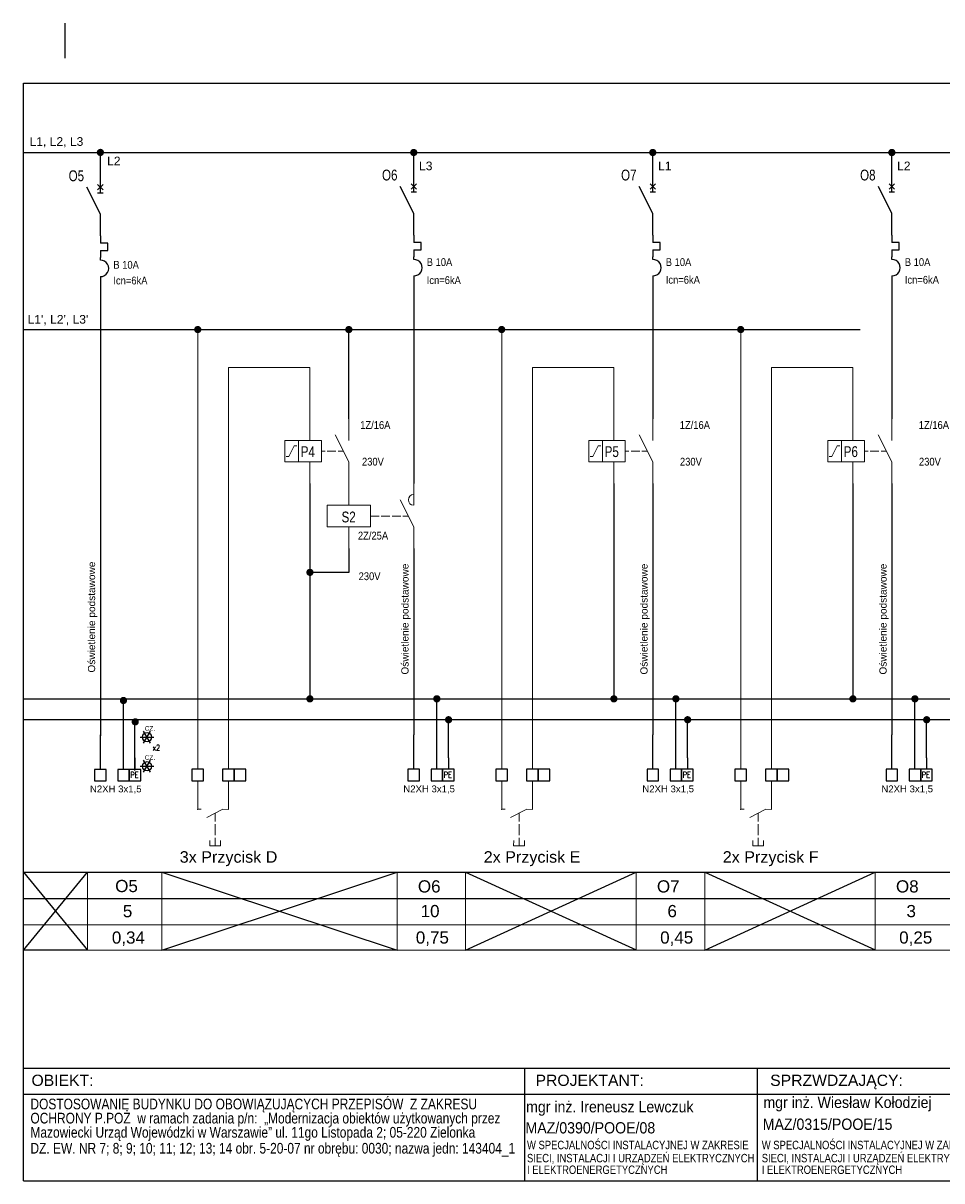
# Model space of a CAD drawing. Header units: millimetres. Extents: x 83969 to 164243, y -22860 to 4849.
# Tile 17 of 116: x 163383 to 163447, y -22523 to -22443. Entities that reach past the tile are written whole.
import ezdxf
from ezdxf.enums import TextEntityAlignment as Align

# ---------------------------------------------------------------- set-up
doc = ezdxf.new("R2010")
doc.units = ezdxf.units.MM
doc.linetypes.add('DASHED', pattern=[19.05, 12.7, -6.35])
doc.layers.get('0').update_dxf_attribs({"color": 251, "lineweight": 0})
for name, color, linetype in [('! GB N', 5, 'Continuous'), ('! GB Odbiory', 7, 'Continuous'), ('! GB Opis', 7, 'Continuous'), ('! GB PE', 96, 'Continuous'), ('! GB Przewody', 7, 'Continuous'), ('! GB Sterowanie', 215, 'Continuous'), ('! GB Zabezpieczenia', 7, 'Continuous'), ('! PT Opisy Legenda', 7, 'Continuous'), ('! PT Oświetlenie', 1, 'Continuous'), ('!TABELKA', 7, 'Continuous'), ('2DE_TXTART', 7, 'Continuous'), ('2DE_TXTCAR', 7, 'Continuous'), ('2DE_TXTFUN', 7, 'Continuous'), ('2DE_TXTLNK', 7, 'Continuous'), ('2DE_TXTMAN', 7, 'Continuous'), ('2DE_TXTNUM', 7, 'Continuous'), ('2DE_TXTORD', 7, 'Continuous'), ('2DE_TXTOTH', 7, 'Continuous'), ('2DE_TXTPFN', 7, 'Continuous'), ('2DE_TXTPIN', 7, 'Continuous'), ('_oprawyBDLuxEX', 253, 'Continuous'), ('B_strefy', 253, 'Continuous'), ('ELE2', 6, 'Continuous'), ('Oprawy BD Lux', 1, 'Continuous'), ('ROZDZIELNICE', 7, 'Continuous')]:
    doc.layers.add(name, color=color, linetype=linetype)
for name, color, linetype, lineweight in [('2DE_SYM_Hager', 7, 'Continuous', 18), ('E_schematy 2', 3, 'Continuous', 20), ('E_TXT', 3, 'Continuous', 25)]:
    doc.layers.add(name, color=color, linetype=linetype, lineweight=lineweight)
doc.styles.add('Arial', font='arial.ttf')
doc.styles.add('CP_ATTR', font='ROMANS.SHX')
doc.styles.add('CP_ELATT', font='cp_simplex.shx')
doc.styles.add('CP_ELATT_IT', font='cp_simplex.shx', dxfattribs={"oblique": 15})
doc.styles.add('Romans', font='romans.shx', dxfattribs={"width": 0.8})
doc.styles.get("Standard").update_dxf_attribs({"font": 'arial.ttf'})

# ---------------------------------------------------------------- blocks, each defined once
blk = doc.blocks.new('ramka A4')
at = {"linetype": 'ByBlock', "ltscale": 10}
blk.add_line((7.46, 199.45), (7.46, 205.66), dxfattribs=at)
for p, q in [((0.08, 0), (0.08, 195)), ((0.08, 195), (287.46, 195)), ((287.46, 0), (287.46, 195)), ((0.08, 20), (287.46, 20)), ((89.13, 20), (89.13, 0)), ((130.5, 20), (130.5, 0)), ((172.08, 20), (172.08, 0)), ((202.17, 20), (202.17, 0)), ((249.93, 20), (249.93, 0)), ((269.04, 20), (269.04, 0)), ((0.08, 15.39), (287.46, 15.39)), ((0.08, 0), (287.46, 0))]:
    blk.add_line(p, q)
for points in [[(249.93, 9.44), (269.04, 9.44)], [(249.93, 5.53), (269.04, 5.53)]]:
    blk.add_lwpolyline(points)
at = {"layer": '!TABELKA', "style": 'Arial'}
for s, height, width, p in [('DOSTOSOWANIE BUDYNKU DO OBOWIĄZUJĄCYCH PRZEPISÓW  Z ZAKRESU ', 1.9, 0.8, (1.3, 12.7)), ('mgr inż. Ireneusz Lewczuk', 2, 0.9, (89.41, 12.16)), ('mgr inż. Wiesław Kołodziej', 2, 0.9, (131.59, 12.94)), ('OCHRONY P.POŻ  w ramach zadania p/n:  „Modernizacja obiektów użytkowanych przez ', 1.9, 0.8, (1.3, 10.19)), ('mgr inż. Piotr Tarasiuk', 2, 0.9, (173.3, 11.9)), ('MAZ/0390/POOE/08', 2, 0.9, (89.3, 8.42)), ('MAZ/0315/POOE/15', 2, 0.9, (131.47, 9.06)), ('Mazowiecki Urząd Wojewódzki w Warszawie” ul. 11go Listopada 2; 05-220 Zielonka ', 1.9, 0.8, (1.3, 7.67)), ('DZ. EW. NR 7; 8; 9; 10; 11; 12; 13; 14 obr. 5-20-07 nr obrębu: 0030; nazwa jedn: 143404_1', 1.9, 0.8, (1.3, 4.84)), ('W SPECJALNOŚCI INSTALACYJNEJ W ZAKRESIE ', 1.5, 0.8, (89.57, 5.62)), ('W SPECJALNOŚCI INSTALACYJNEJ W ZAKRESIE ', 1.5, 0.8, (131.3, 5.62)), ('SIECI, INSTALACJI I URZĄDZEŃ ELEKTRYCZNYCH ', 1.5, 0.8, (89.57, 3.29)), ('SIECI, INSTALACJI I URZĄDZEŃ ELEKTRYCZNYCH ', 1.5, 0.8, (131.3, 3.29)), ('I ELEKTROENERGETYCZNYCH', 1.5, 0.8, (89.57, 1.22)), ('I ELEKTROENERGETYCZNYCH', 1.5, 0.8, (131.3, 1.22))]:
    blk.add_text(s, height=height, dxfattribs=dict(at, width=width)).set_placement(p)
at = {"style": 'Arial'}
for s, p in [('OBIEKT:', (1.49, 16.86)), ('PROJEKTANT:', (91.09, 16.86)), ('SPRZWDZAJĄCY:', (132.8, 16.86)), ('OPRACOWANIE:', (174.08, 16.86)), ('TEMAT:', (204.17, 16.86)), ('BRANŻA:', (251.93, 16.86)), ('NR RYS.', (269.46, 16.86)), ('FAZA:', (251.94, 6.5))]:
    blk.add_text(s, height=2, dxfattribs=at).set_placement(p)
blk = doc.blocks.new('cpelv_niec07_ns0026h')
for p, q in [((0, 2.5), (0, 7.5)), ((0, -2.5), (-3.12, 3.75)), ((0.62, 4.38), (-0.63, 3.12)), ((-0.63, 4.38), (0.62, 3.12)), ((-0.63, 2.5), (0.62, 2.5)), ((0, -7.5), (0, -2.5)), ((0, -7.5), (0, -9.15)), ((1.7, -9.15), (0, -9.15)), ((1.7, -10.85), (1.7, -9.15)), ((0, -10.85), (1.7, -10.85)), ((0, -10.85), (0, -12.5)), ((0, -13.12), (0, -12.5)), ((0, -16.87), (0, -17.5))]:
    blk.add_line(p, q)
at = {"linetype": 'Continuous'}
blk.add_line((0, -17.5), (0, -22.5), dxfattribs=at)
blk.add_arc((0.06, -15), 1.88, 268.2798, 91.7202)
at = {"linetype": 'ByBlock', "style": 'CP_ELATT_IT', "flags": 9}
for tag in ['VOLTAGE', 'IP', 'CURRENT', 'EL-STATUS', 'POWER', 'PRODUCT-TYPE', 'NUMBER', 'GROUP', 'NAME']:
    blk.add_attdef(tag, (1, 0.94), '', height=0.1, dxfattribs=at)
at = {"layer": '2DE_TXTART', "linetype": 'ByBlock', "style": 'CP_ELATT', "width": 0.9, "flags": 8}
blk.add_attdef('ARTICLE', (3, 5.14), '', height=1.8, dxfattribs=at)
at = {"layer": '2DE_TXTCAR', "linetype": 'ByBlock', "style": 'CP_ELATT', "width": 0.8, "flags": 8}
blk.add_attdef('CHARACTER', text='', height=2.5, dxfattribs=at).set_placement((-4, -6.86), align=Align.RIGHT)
at = {"layer": '2DE_TXTFUN', "linetype": 'ByBlock', "style": 'CP_ELATT', "width": 0.9, "flags": 8}
blk.add_attdef('FUNCTION', (3, -3.86), '', height=1.8, dxfattribs=at)
at = {"layer": '2DE_TXTLNK', "linetype": 'ByBlock', "style": 'CP_ELATT_IT', "oblique": 15, "width": 0.8, "flags": 8}
blk.add_attdef('LINK', text='', height=2.5, dxfattribs=at).set_placement((-4, -10.86), align=Align.RIGHT)
at = {"layer": '2DE_TXTMAN', "linetype": 'ByBlock', "style": 'CP_ELATT', "width": 0.9, "flags": 8}
blk.add_attdef('PRODUCER', (3, 2.14), '', height=1.8, dxfattribs=at)
at = {"layer": '2DE_TXTNUM', "linetype": 'ByBlock', "style": 'CP_ELATT', "width": 0.8, "flags": 8}
blk.add_attdef('TAG', text='', height=2.5, dxfattribs=at).set_placement((-4, 5.14), align=Align.RIGHT)
at = {"layer": '2DE_TXTORD', "linetype": 'ByBlock', "style": 'CP_ELATT', "width": 0.9, "flags": 8}
blk.add_attdef('ORDER-NO', (3, -0.86), '', height=1.8, dxfattribs=at)
at = {"layer": '2DE_TXTOTH', "linetype": 'ByBlock', "style": 'CP_ELATT', "width": 0.9, "flags": 8}
blk.add_attdef('OTHER', (3, -6.86), '', height=1.8, dxfattribs=at)
at = {"layer": '2DE_TXTPFN', "linetype": 'ByBlock', "style": 'CP_ELATT', "width": 0.8, "flags": 8}
blk.add_attdef('CF1', (0.5, 8), '', height=1.8, dxfattribs=at)
blk.add_attdef('CF2', text='', height=1.8, dxfattribs=at).set_placement((0.5, -23), align=Align.TOP_LEFT)
at = {"layer": '2DE_TXTPIN', "linetype": 'ByBlock', "style": 'CP_ELATT', "width": 0.8, "flags": 8}
blk.add_attdef('CP1', (-0.8, 5.5), '', height=1.8, rotation=90, dxfattribs=at)
blk.add_attdef('CP2', text='', height=1.8, rotation=90, dxfattribs=at).set_placement((-0.8, -20.5), align=Align.RIGHT)
blk = doc.blocks.new('LISTWA 1_N_PE')
for p, q in [((0, -24), (0, 0)), ((16, -24), (16, -8)), ((24, -16), (24, -24))]:
    blk.add_line(p, q)
for points in [[(-4, -32), (4, -32), (4, -24), (-4, -24)], [(12, -32), (20, -32), (20, -24), (12, -24)], [(20, -32), (28, -32), (28, -24), (20, -24)]]:
    blk.add_lwpolyline(points, close=True)
at = {"style": 'Romans', "width": 0.8}
blk.add_text('PE', height=4, dxfattribs=at).set_placement((20.73, -29.79))
at = {"width": 0.75}
blk.add_attdef('N', (12.85, -30.3), '', height=4, dxfattribs=at)
for tag, p in [('PRZEWÓD', (-4.36, -39.93)), ('MOC', (6.8, -47.63))]:
    blk.add_attdef(tag, p, '', height=4.75)
at = {"flags": 4}
blk.add_attdef('NR ', (9.64, -55.59), '', height=4.75, dxfattribs=at)
blk = doc.blocks.new('Multisensor')
at = {"layer": 'Oprawy BD Lux', "ltscale": 100}
for p, q in [((-15, 0), (15, 0)), ((7.5, -13), (-7.5, 13)), ((-7.5, -13), (7.5, 13))]:
    blk.add_line(p, q, dxfattribs=at)
blk.add_circle((0, 0), 10, dxfattribs=at)
at = {"layer": '_oprawyBDLuxEX', "color": 7}
blk.add_text('CZ.', height=10, dxfattribs=at).set_placement((-5, 13.9))
blk = doc.blocks.new('CP_UCS2D')
blk.add_point((0, 0))
at = {"linetype": 'ByBlock', "style": 'CP_ATTR', "flags": 9}
for tag in ['OTHER', 'PIPE', 'VERSION', 'SYSTEM', 'HEIGHT', 'WIDTH', 'ID', 'TYPE', 'FORM']:
    blk.add_attdef(tag, text='', height=0.00005, dxfattribs=at).set_placement((-0.8, 7.1), align=Align.MIDDLE_LEFT)
blk = doc.blocks.new('A$C6ce296c5')
blk.add_lwpolyline([(-4, -8), (4, -8), (4, 0), (-4, 0)], close=True)
blk = doc.blocks.new('G$C46F40766')
for p, q in [((2.5, -0.04), (0, 0)), ((17.5, -0.07), (6.23, -5.67)), ((12.1, -8.5), (12.12, -2.75)), ((21.29, -0.11), (17.5, -0.07)), ((12.1, -10.38), (12.08, -17.88)), ((8.31, -25.37), (8.32, -21.62)), ((12.07, -19.75), (12.06, -25.38)), ((15.81, -25.39), (15.82, -21.64)), ((15.81, -25.39), (8.31, -25.37))]:
    blk.add_line(p, q)
at = {"linetype": 'ByBlock', "style": 'CP_ELATT', "flags": 8}
for tag, p, rotation, width in [('PRODUCER', (3.61, 8.96), 89.85771, 0.9), ('ORDER-NO', (12.61, 8.94), 89.85771, 0.9), ('FUNCTION', (21.61, 8.92), 89.85771, 0.9), ('ARTICLE', (-5.39, 8.98), 89.85771, 0.9), ('OTHER', (30.61, 8.89), 89.85771, 0.9), ('CF1', (-14, 1.5), 89.85771, 0.8), ('CP1', (-6.51, -2.41), 179.85771, 0.8)]:
    blk.add_attdef(tag, p, '', height=5.4, rotation=rotation, dxfattribs=dict(at, width=width))
at = {"linetype": 'ByBlock', "style": 'CP_ELATT', "width": 0.8, "flags": 8}
blk.add_attdef('CF2', text='', height=5.4, rotation=89.85771, dxfattribs=at).set_placement((34, 1.38), align=Align.TOP_LEFT)
at = {"linetype": 'ByBlock', "style": 'CP_ELATT_IT', "flags": 9}
for tag, p in [('NAME', (14.68, 2.93)), ('IP', (14.68, 2.93)), ('PRODUCT-TYPE', (27.18, 2.93)), ('EL-STATUS', (27.18, 2.93)), ('CURRENT', (27.18, 2.93)), ('VOLTAGE', (27.18, 2.93)), ('NUMBER', (27.18, 2.93)), ('POWER', (27.18, 2.93)), ('GROUP', (27.18, 2.93))]:
    blk.add_attdef(tag, p, '', height=0.3, rotation=89.85771, dxfattribs=at)
at = {"linetype": 'ByBlock', "style": 'CP_ELATT', "width": 0.8, "flags": 8}
for tag, height, rotation, p in [('CP2', 5.4, 179.85771, (26.49, -2.5)), ('TAG', 7.5, 89.85771, (-5.44, -12.02)), ('CHARACTER', 7.5, 89.85771, (30.56, -12.11))]:
    blk.add_attdef(tag, text='', height=height, rotation=rotation, dxfattribs=at).set_placement(p, align=Align.RIGHT)
at = {"linetype": 'ByBlock', "style": 'CP_ELATT_IT', "oblique": 15, "width": 0.8, "flags": 8}
blk.add_attdef('LINK', text='', height=7.5, rotation=89.85771, dxfattribs=at).set_placement((42.56, -12.14), align=Align.RIGHT)
blk = doc.blocks.new('cpelv_n07_13_02_N0d11')
for p, q in [((-8.99, 2.5), (-8.99, 7.5)), ((0, 2.5), (0, 7.5)), ((0, -2.5), (-3.13, 3.75)), ((-11.64, 2.5), (-14.77, 2.5)), ((-14.77, 2.5), (-14.77, -2.5)), ((-13.88, -1.25), (-12.63, 1.25)), ((-12.63, 1.25), (-12, 1.25)), ((-6.35, 0), (-5.5, 0)), ((-5, 0), (-3, 0)), ((-2.5, 0), (-1.25, 0)), ((-14.77, -2.5), (-11.64, -2.5)), ((-14.5, -1.25), (-13.88, -1.25)), ((-8.99, -7.5), (-8.99, -2.5)), ((0, -7.5), (0, -2.5))]:
    blk.add_line(p, q)
blk.add_lwpolyline([(-6.35, -2.5), (-6.35, 2.5), (-11.64, 2.5), (-11.64, -2.5)], close=True)
at = {"linetype": 'ByBlock', "style": 'CP_ELATT_IT', "flags": 9}
for tag in ['VOLTAGE', 'IP', 'CURRENT', 'EL-STATUS', 'POWER', 'PRODUCT-TYPE', 'NUMBER', 'GROUP', 'NAME']:
    blk.add_attdef(tag, (1, -1.56), '', height=0.1, dxfattribs=at)
at = {"layer": '2DE_TXTART', "linetype": 'ByBlock', "style": 'CP_ELATT', "width": 0.9, "flags": 8}
blk.add_attdef('ARTICLE', (3, 5.14), '', height=1.8, dxfattribs=at)
at = {"layer": '2DE_TXTCAR', "linetype": 'ByBlock', "style": 'CP_ELATT', "width": 0.8, "flags": 8}
blk.add_attdef('CHARACTER', text='', height=2.5, dxfattribs=at).set_placement((-19, -6.86), align=Align.RIGHT)
at = {"layer": '2DE_TXTFUN', "linetype": 'ByBlock', "style": 'CP_ELATT', "width": 0.9, "flags": 8}
blk.add_attdef('FUNCTION', (3, -3.86), '', height=1.8, dxfattribs=at)
at = {"layer": '2DE_TXTLNK', "linetype": 'ByBlock', "style": 'CP_ELATT_IT', "oblique": 15, "width": 0.8, "flags": 8}
blk.add_attdef('LINK', text='', height=2.5, dxfattribs=at).set_placement((-19, -10.86), align=Align.RIGHT)
at = {"layer": '2DE_TXTMAN', "linetype": 'ByBlock', "style": 'CP_ELATT', "width": 0.9, "flags": 8}
blk.add_attdef('PRODUCER', (3, 2.14), '', height=1.8, dxfattribs=at)
at = {"layer": '2DE_TXTNUM', "linetype": 'ByBlock', "style": 'CP_ELATT', "width": 0.8, "flags": 8}
blk.add_attdef('TAG', text='', height=2.5, dxfattribs=at).set_placement((-19, 5.14), align=Align.RIGHT)
at = {"layer": '2DE_TXTORD', "linetype": 'ByBlock', "style": 'CP_ELATT', "width": 0.9, "flags": 8}
blk.add_attdef('ORDER-NO', (3, -0.86), '', height=1.8, dxfattribs=at)
at = {"layer": '2DE_TXTOTH', "linetype": 'ByBlock', "style": 'CP_ELATT', "width": 0.9, "flags": 8}
blk.add_attdef('OTHER', (3, -6.86), '', height=1.8, dxfattribs=at)
at = {"layer": '2DE_TXTPFN', "linetype": 'ByBlock', "style": 'CP_ELATT', "width": 0.8, "flags": 8}
for tag, p in [('CF1', (-14.5, 8)), ('CF3', (0.5, 8))]:
    blk.add_attdef(tag, p, '', height=1.8, dxfattribs=at)
for tag, p in [('CF2', (-14.5, -8)), ('CF4', (0.5, -8))]:
    blk.add_attdef(tag, text='', height=1.8, dxfattribs=at).set_placement(p, align=Align.TOP_LEFT)
at = {"layer": '2DE_TXTPIN', "linetype": 'ByBlock', "style": 'CP_ELATT', "width": 0.8, "flags": 8}
for tag, p in [('CP1', (-15.8, 5.5)), ('CP3', (-0.8, 5.5))]:
    blk.add_attdef(tag, p, '', height=1.8, rotation=90, dxfattribs=at)
for tag, p in [('CP2', (-15.8, -5.5)), ('CP4', (-0.8, -5.5))]:
    blk.add_attdef(tag, text='', height=1.8, rotation=90, dxfattribs=at).set_placement(p, align=Align.RIGHT)
blk = doc.blocks.new('cpelv_n07_13_02_00d9')
for p, q in [((-15, 2.5), (-15, 7.5)), ((0, 2.5), (0, 7.5)), ((0, -2.5), (-3.12, 3.75)), ((-10, 0), (-8, 0)), ((-7.5, 0), (-5.5, 0)), ((-5, 0), (-3, 0)), ((-2.5, 0), (-1.25, 0)), ((-15, -7.5), (-15, -2.5)), ((0, -7.5), (0, -2.5))]:
    blk.add_line(p, q)
blk.add_lwpolyline([(-20, -2.5), (-20, 2.5), (-10, 2.5), (-10, -2.5)], close=True)
blk.add_arc((0, 3.75), 1.25, 90, 270)
at = {"linetype": 'ByBlock', "style": 'CP_ELATT_IT', "flags": 9}
for tag in ['VOLTAGE', 'IP', 'CURRENT', 'EL-STATUS', 'POWER', 'PRODUCT-TYPE', 'NUMBER', 'GROUP', 'NAME']:
    blk.add_attdef(tag, (1, -1.56), '', height=0.1, dxfattribs=at)
at = {"layer": '2DE_TXTART', "linetype": 'ByBlock', "style": 'CP_ELATT', "width": 0.9, "flags": 8}
blk.add_attdef('ARTICLE', (3, 5.14), '', height=1.8, dxfattribs=at)
at = {"layer": '2DE_TXTCAR', "linetype": 'ByBlock', "style": 'CP_ELATT', "width": 0.8, "flags": 8}
blk.add_attdef('CHARACTER', text='', height=2.5, dxfattribs=at).set_placement((-19, -6.86), align=Align.RIGHT)
at = {"layer": '2DE_TXTFUN', "linetype": 'ByBlock', "style": 'CP_ELATT', "width": 0.9, "flags": 8}
blk.add_attdef('FUNCTION', (3, -3.86), '', height=1.8, dxfattribs=at)
at = {"layer": '2DE_TXTLNK', "linetype": 'ByBlock', "style": 'CP_ELATT_IT', "oblique": 15, "width": 0.8, "flags": 8}
blk.add_attdef('LINK', text='', height=2.5, dxfattribs=at).set_placement((-19, -10.86), align=Align.RIGHT)
at = {"layer": '2DE_TXTMAN', "linetype": 'ByBlock', "style": 'CP_ELATT', "width": 0.9, "flags": 8}
blk.add_attdef('PRODUCER', (3, 2.14), '', height=1.8, dxfattribs=at)
at = {"layer": '2DE_TXTNUM', "linetype": 'ByBlock', "style": 'CP_ELATT', "width": 0.8, "flags": 8}
blk.add_attdef('TAG', text='', height=2.5, dxfattribs=at).set_placement((-19, 5.14), align=Align.RIGHT)
at = {"layer": '2DE_TXTORD', "linetype": 'ByBlock', "style": 'CP_ELATT', "width": 0.9, "flags": 8}
blk.add_attdef('ORDER-NO', (3, -0.86), '', height=1.8, dxfattribs=at)
at = {"layer": '2DE_TXTOTH', "linetype": 'ByBlock', "style": 'CP_ELATT', "width": 0.9, "flags": 8}
blk.add_attdef('OTHER', (3, -6.86), '', height=1.8, dxfattribs=at)
at = {"layer": '2DE_TXTPFN', "linetype": 'ByBlock', "style": 'CP_ELATT', "width": 0.8, "flags": 8}
for tag, p in [('CF1', (-14.5, 8)), ('CF3', (0.5, 8))]:
    blk.add_attdef(tag, p, '', height=1.8, dxfattribs=at)
for tag, p in [('CF2', (-14.5, -8)), ('CF4', (0.5, -8))]:
    blk.add_attdef(tag, text='', height=1.8, dxfattribs=at).set_placement(p, align=Align.TOP_LEFT)
at = {"layer": '2DE_TXTPIN', "linetype": 'ByBlock', "style": 'CP_ELATT', "width": 0.8, "flags": 8}
for tag, p in [('CP1', (-15.8, 5.5)), ('CP3', (-0.8, 5.5))]:
    blk.add_attdef(tag, p, '', height=1.8, rotation=90, dxfattribs=at)
for tag, p in [('CP2', (-15.8, -5.5)), ('CP4', (-0.8, -5.5))]:
    blk.add_attdef(tag, text='', height=1.8, rotation=90, dxfattribs=at).set_placement(p, align=Align.RIGHT)

msp = doc.modelspace()

# ---------------------------------------------------------------- linework, layer by layer
at = {"layer": '! GB N'}
for p, q in [((163402.7, -22475.168, -14232.192), (163402.7, -22489.955, -14232.192)), ((163423.772, -22475.168, -14232.192), (163423.772, -22489.955, -14232.192)), ((163440.343, -22475.168, -14232.192), (163440.343, -22489.955, -14232.192))]:
    msp.add_line(p, q, dxfattribs=at)
at = {"layer": '! GB N', "ltscale": 2}
msp.add_line((163382.849, -22490.076), (163494.927, -22490.076), dxfattribs=at)
at = {"layer": '! GB N', "elevation": -14232.192}
msp.add_lwpolyline([(163405.398, -22479.668), (163405.398, -22481.315), (163402.7, -22481.315)], dxfattribs=at)
at = {"layer": '! GB N', "const_width": 0.25, "elevation": -14232.192}
for points in [[(163402.575, -22481.315, 1), (163402.825, -22481.315, 1)], [(163402.575, -22490.08, 1), (163402.825, -22490.08, 1)], [(163423.647, -22490.08, 1), (163423.897, -22490.08, 1)], [(163440.218, -22490.08, 1), (163440.468, -22490.08, 1)]]:
    msp.add_lwpolyline(points, format="xyb", close=True, dxfattribs=at)
at = {"layer": '! GB N', "color": 5, "linetype": 'DASHED', "ltscale": 2, "const_width": 0.25, "elevation": -14232.192}
for points in [[(163411.373, -22490.077, 1), (163411.623, -22490.077, 1)], [(163427.945, -22490.077, 1), (163428.195, -22490.077, 1)], [(163444.516, -22490.077, 1), (163444.766, -22490.077, 1)]]:
    msp.add_lwpolyline(points, format="xyb", close=True, dxfattribs=at)
at = {"layer": '! GB N', "color": 5, "linetype": 'DASHED', "ltscale": 2, "const_width": 0.25}
msp.add_lwpolyline([(163389.647, -22490.193, 1), (163389.897, -22490.193, 1)], format="xyb", close=True, dxfattribs=at)
at = {"layer": '! GB Opis', "elevation": -14232.192}
for points in [[(163409.898, -22462.456), (163409.898, -22475.168)], [(163426.47, -22465.193), (163426.47, -22470.668)], [(163443.042, -22465.193), (163443.042, -22470.668)], [(163426.47, -22477.558), (163426.47, -22483.033)], [(163443.042, -22477.558), (163443.042, -22483.033)]]:
    msp.add_lwpolyline(points, dxfattribs=at)
at = {"layer": '! GB PE', "ltscale": 2}
msp.add_line((163382.849, -22491.508), (163494.927, -22491.517), dxfattribs=at)
at = {"layer": '! GB Przewody'}
for p, q in [((163388.172, -22454.576), (163388.172, -22452.221)), ((163409.898, -22454.581), (163409.898, -22452.226)), ((163426.47, -22454.581), (163426.47, -22452.226)), ((163443.042, -22454.581), (163443.042, -22452.226))]:
    msp.add_line(p, q, dxfattribs=at)
at = {"layer": '! GB Przewody', "const_width": 0.25}
for points in [[(163388.047, -22452.221, 1), (163388.297, -22452.221, 1)], [(163409.773, -22452.226, 1), (163410.023, -22452.226, 1)], [(163426.345, -22452.226, 1), (163426.595, -22452.226, 1)], [(163442.917, -22452.226, 1), (163443.167, -22452.226, 1)], [(163390.463, -22491.671, 1), (163390.713, -22491.671, 1)]]:
    msp.add_lwpolyline(points, format="xyb", close=True, dxfattribs=at)
at = {"layer": '! GB Przewody'}
for points in [[(163382.817, -22452.221), (163494.927, -22452.221)], [(163388.172, -22462.43), (163388.172, -22492.635)], [(163389.772, -22494.797), (163389.772, -22490.193)], [(163390.572, -22495.035), (163390.572, -22491.742)]]:
    msp.add_lwpolyline(points, dxfattribs=at)
at = {"layer": '! GB Przewody', "elevation": -14232.192}
for points in [[(163426.47, -22461.642), (163426.47, -22469.726)], [(163443.042, -22461.642), (163443.042, -22469.726)], [(163426.47, -22475.168), (163426.47, -22492.561)], [(163443.042, -22475.168), (163443.042, -22492.561)], [(163411.498, -22494.72), (163411.497, -22490.11)], [(163428.07, -22494.72), (163428.069, -22490.11)], [(163444.641, -22494.72), (163444.641, -22490.11)], [(163412.298, -22494.161), (163412.298, -22491.649)], [(163428.87, -22494.161), (163428.87, -22491.649)], [(163445.442, -22494.161), (163445.442, -22491.649)]]:
    msp.add_lwpolyline(points, dxfattribs=at)
at = {"layer": '! GB Przewody', "const_width": 0.25, "elevation": -14232.192}
for points in [[(163394.796, -22464.493, 1), (163395.046, -22464.493, 1)], [(163405.273, -22464.493, 1), (163405.523, -22464.493, 1)], [(163415.868, -22464.493, 1), (163416.118, -22464.493, 1)], [(163432.44, -22464.493, 1), (163432.69, -22464.493, 1)], [(163412.189, -22491.526, 1), (163412.439, -22491.526, 1)], [(163428.761, -22491.526, 1), (163429.011, -22491.526, 1)], [(163445.332, -22491.526, 1), (163445.582, -22491.526, 1)]]:
    msp.add_lwpolyline(points, format="xyb", close=True, dxfattribs=at)
at = {"layer": '! GB Sterowanie'}
msp.add_lwpolyline([(163382.849, -22464.484), (163440.846, -22464.484)], dxfattribs=at)
at = {"layer": '2DE_SYM_Hager'}
for p, q in [((163402.7, -22470.668, -14232.192), (163402.7, -22467.112, -14232.192)), ((163423.772, -22470.668, -14232.192), (163423.772, -22467.112, -14232.192)), ((163440.343, -22470.668, -14232.192), (163440.343, -22467.112, -14232.192))]:
    msp.add_line(p, q, dxfattribs=at)
at = {"layer": '2DE_SYM_Hager', "elevation": -14232.192}
for points in [[(163394.921, -22494.96), (163394.921, -22464.493)], [(163415.993, -22494.96), (163415.993, -22464.493)], [(163432.565, -22494.96), (163432.565, -22464.493)], [(163397.05, -22494.96), (163397.05, -22467.112), (163402.7, -22467.112)], [(163418.121, -22494.96), (163418.121, -22467.112), (163423.772, -22467.112)], [(163434.693, -22494.96), (163434.693, -22467.112), (163440.343, -22467.112)], [(163394.921, -22497.725), (163394.921, -22495.76)], [(163397.05, -22497.736), (163397.05, -22495.76)], [(163415.993, -22497.725), (163415.993, -22495.76)], [(163418.121, -22497.736), (163418.121, -22495.76)], [(163432.565, -22497.725), (163432.565, -22495.76)], [(163434.693, -22497.736), (163434.693, -22495.76)]]:
    msp.add_lwpolyline(points, dxfattribs=at)
at = {"layer": 'B_strefy', "color": 7, "linetype": 'Continuous'}
msp.add_line((163382.849, -22503.9), (163494.927, -22503.9), dxfattribs=at)
at = {"layer": 'E_schematy 2', "color": 7, "linetype": 'Continuous'}
for p, q in [((163387.278, -22502.095), (163387.278, -22507.497)), ((163392.423, -22502.095), (163392.423, -22507.497)), ((163408.748, -22502.095), (163408.748, -22507.461)), ((163408.748, -22502.095), (163408.748, -22507.497)), ((163413.495, -22502.095), (163413.495, -22507.461)), ((163413.495, -22502.095), (163413.495, -22507.497)), ((163425.319, -22502.095), (163425.319, -22507.461)), ((163425.319, -22502.095), (163425.319, -22507.497)), ((163430.067, -22502.095), (163430.067, -22507.461)), ((163430.067, -22502.095), (163430.067, -22507.497)), ((163441.891, -22502.095), (163441.891, -22507.461)), ((163441.891, -22502.095), (163441.891, -22507.497)), ((163382.849, -22503.9), (163494.927, -22503.9)), ((163382.849, -22503.9), (163494.927, -22503.9)), ((163382.849, -22505.73), (163494.927, -22505.73)), ((163382.849, -22507.497), (163494.927, -22507.497))]:
    msp.add_line(p, q, dxfattribs=at)
at = {"layer": 'ROZDZIELNICE', "elevation": -14232.192}
for points in [[(163405.398, -22470.668), (163405.398, -22464.387)], [(163409.898, -22479.668), (163409.898, -22492.561)]]:
    msp.add_lwpolyline(points, dxfattribs=at)
at = {"layer": 'ROZDZIELNICE'}
for points in [[(163382.849, -22502.095), (163494.927, -22502.095)], [(163382.849, -22502.095), (163387.278, -22507.497), (163382.849, -22507.497), (163387.278, -22502.095)], [(163392.423, -22502.095), (163408.748, -22507.497), (163392.423, -22507.497), (163408.748, -22502.095)], [(163413.495, -22502.095), (163425.319, -22507.461), (163413.495, -22507.497), (163425.319, -22502.095)], [(163430.067, -22502.095), (163441.891, -22507.461), (163430.067, -22507.497), (163441.891, -22502.095)]]:
    msp.add_lwpolyline(points, dxfattribs=at)

# ---------------------------------------------------------------- block references
at = {"layer": '! GB Odbiory'}
ref = msp.add_blockref('LISTWA 1_N_PE', (163388.172, -22492.564), dxfattribs=dict(at, xscale=0.1, yscale=0.1, zscale=0.1))
ref.add_attrib('PRZEWÓD', 'N2XH 3x1,5', (163387.448, -22496.558), dxfattribs={"layer": '0', "height": 0.4752, "style": 'Arial'})
ref = msp.add_blockref('LISTWA 1_N_PE', (163409.898, -22492.561, -14232.192), dxfattribs=dict(at, xscale=0.1, yscale=0.1, zscale=0.1))
ref.add_attrib('PRZEWÓD', 'N2XH 3x1,5', (163409.174, -22496.555, -14232.192), dxfattribs={"layer": '0', "height": 0.4752, "style": 'Arial'})
ref = msp.add_blockref('LISTWA 1_N_PE', (163426.47, -22492.561, -14232.192), dxfattribs=dict(at, xscale=0.1, yscale=0.1, zscale=0.1))
ref.add_attrib('PRZEWÓD', 'N2XH 3x1,5', (163425.746, -22496.555, -14232.192), dxfattribs={"layer": '0', "height": 0.4752, "style": 'Arial'})
ref = msp.add_blockref('LISTWA 1_N_PE', (163443.042, -22492.561, -14232.192), dxfattribs=dict(at, xscale=0.1, yscale=0.1, zscale=0.1))
ref.add_attrib('PRZEWÓD', 'N2XH 3x1,5', (163442.318, -22496.555, -14232.192), dxfattribs={"layer": '0', "height": 0.4752, "style": 'Arial'})
at = {"layer": '! GB Zabezpieczenia'}
ref = msp.add_blockref('cpelv_niec07_ns0026h', (163388.172, -22455.759), dxfattribs=dict(at, xscale=0.3, yscale=0.3, zscale=0.3))
ref.add_attrib('TAG', 'O5', dxfattribs={"layer": '2DE_TXTNUM', "color": 7, "linetype": 'ByBlock', "height": 0.75, "style": 'CP_ELATT', "width": 0.8, "flags": 8}).set_placement((163387.043, -22454.215), align=Align.RIGHT)
ref.add_attrib('ARTICLE', 'B 10A', (163389.072, -22460.276), dxfattribs={"layer": '2DE_TXTART', "color": 7, "linetype": 'ByBlock', "height": 0.54, "style": 'CP_ELATT', "width": 0.9, "flags": 8})
ref.add_attrib('PRODUCER', 'Icn=6kA', (163389.072, -22461.367), dxfattribs={"layer": '2DE_TXTMAN', "color": 7, "linetype": 'ByBlock', "height": 0.54, "style": 'CP_ELATT', "width": 0.9, "flags": 8})
ref = msp.add_blockref('cpelv_niec07_ns0026h', (163409.898, -22455.706), dxfattribs=dict(at, xscale=0.3, yscale=0.3, zscale=0.3))
ref.add_attrib('TAG', 'O6', dxfattribs={"layer": '2DE_TXTNUM', "color": 7, "linetype": 'ByBlock', "height": 0.75, "style": 'CP_ELATT', "width": 0.8, "flags": 8}).set_placement((163408.769, -22454.163), align=Align.RIGHT)
ref.add_attrib('OTHER', 'Icn=6kA', (163410.798, -22461.34), dxfattribs={"layer": '2DE_TXTOTH', "linetype": 'ByBlock', "height": 0.54, "style": 'CP_ELATT', "width": 0.9, "flags": 8})
ref.add_attrib('ARTICLE', 'B 10A', (163410.798, -22460.089), dxfattribs={"layer": '2DE_TXTART', "color": 7, "linetype": 'ByBlock', "height": 0.54, "style": 'CP_ELATT', "width": 0.9, "flags": 8})
ref = msp.add_blockref('cpelv_niec07_ns0026h', (163426.47, -22455.706), dxfattribs=dict(at, xscale=0.3, yscale=0.3, zscale=0.3))
ref.add_attrib('TAG', 'O7', dxfattribs={"layer": '2DE_TXTNUM', "color": 7, "linetype": 'ByBlock', "height": 0.75, "style": 'CP_ELATT', "width": 0.8, "flags": 8}).set_placement((163425.341, -22454.163), align=Align.RIGHT)
ref.add_attrib('OTHER', 'Icn=6kA', (163427.37, -22461.315), dxfattribs={"layer": '2DE_TXTOTH', "linetype": 'ByBlock', "height": 0.54, "style": 'CP_ELATT', "width": 0.9, "flags": 8})
ref.add_attrib('ARTICLE', 'B 10A', (163427.37, -22460.089), dxfattribs={"layer": '2DE_TXTART', "color": 7, "linetype": 'ByBlock', "height": 0.54, "style": 'CP_ELATT', "width": 0.9, "flags": 8})
ref = msp.add_blockref('cpelv_niec07_ns0026h', (163443.042, -22455.706), dxfattribs=dict(at, xscale=0.3, yscale=0.3, zscale=0.3))
ref.add_attrib('TAG', 'O8', dxfattribs={"layer": '2DE_TXTNUM', "color": 7, "linetype": 'ByBlock', "height": 0.75, "style": 'CP_ELATT', "width": 0.8, "flags": 8}).set_placement((163441.913, -22454.163), align=Align.RIGHT)
ref.add_attrib('OTHER', 'Icn=6kA', (163443.942, -22461.315), dxfattribs={"layer": '2DE_TXTOTH', "linetype": 'ByBlock', "height": 0.54, "style": 'CP_ELATT', "width": 0.9, "flags": 8})
ref.add_attrib('ARTICLE', 'B 10A', (163443.942, -22460.089), dxfattribs={"layer": '2DE_TXTART', "color": 7, "linetype": 'ByBlock', "height": 0.54, "style": 'CP_ELATT', "width": 0.9, "flags": 8})
at = {"layer": '! PT Opisy Legenda', "xscale": 0.1, "yscale": 0.1, "zscale": 0.1}
for p in [(163394.92, -22494.96, -14232.192), (163397.05, -22494.96, -14232.192), (163397.85, -22494.96, -14232.192), (163415.992, -22494.96, -14232.192), (163418.122, -22494.96, -14232.192), (163418.922, -22494.96, -14232.192), (163432.564, -22494.96, -14232.192), (163434.694, -22494.96, -14232.192), (163435.494, -22494.96, -14232.192)]:
    msp.add_blockref('A$C6ce296c5', p, dxfattribs=at)
at = {"layer": '!TABELKA', "xscale": 0.3900000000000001, "yscale": 0.3900000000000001, "zscale": 0.3900000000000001}
msp.add_blockref('ramka A4', (163382.817, -22523.473), dxfattribs=at)
at = {"xscale": 0.03000000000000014, "yscale": 0.03000000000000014, "zscale": 0.03000000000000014, "rotation": 179.8577101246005}
for p in [(163394.921, -22497.725, -14232.192), (163415.993, -22497.725, -14232.192), (163432.565, -22497.725, -14232.192)]:
    msp.add_blockref('CP_UCS2D', p, dxfattribs=at)
at = {"layer": '2DE_SYM_Hager'}
ref = msp.add_blockref('cpelv_n07_13_02_N0d11', (163405.398, -22472.918, -14232.192), dxfattribs=dict(at, xscale=0.3, yscale=0.3, zscale=0.3))
ref.add_attrib('OTHER', '230V ', (163406.308, -22473.916, -14232.192), dxfattribs={"layer": '2DE_TXTOTH', "linetype": 'ByBlock', "height": 0.54, "style": 'CP_ELATT', "width": 0.9, "flags": 8})
ref.add_attrib('ARTICLE', '1Z/16A', (163406.185, -22471.377, -14232.192), dxfattribs={"layer": '2DE_TXTART', "linetype": 'ByBlock', "height": 0.54, "style": 'CP_ELATT', "width": 0.9, "flags": 8})
ref.add_attrib('TAG', 'P4', dxfattribs={"layer": '2DE_TXTNUM', "linetype": 'ByBlock', "height": 0.75, "style": 'CP_ELATT', "width": 0.8, "flags": 8}).set_placement((163403.045, -22473.326, -14232.192), align=Align.RIGHT)
ref = msp.add_blockref('cpelv_n07_13_02_N0d11', (163426.47, -22472.918, -14232.192), dxfattribs=dict(at, xscale=0.3, yscale=0.3, zscale=0.3))
ref.add_attrib('OTHER', '230V ', (163428.352, -22473.916, -14232.192), dxfattribs={"layer": '2DE_TXTOTH', "linetype": 'ByBlock', "height": 0.54, "style": 'CP_ELATT', "width": 0.9, "flags": 8})
ref.add_attrib('ARTICLE', '1Z/16A', (163428.338, -22471.377, -14232.192), dxfattribs={"layer": '2DE_TXTART', "linetype": 'ByBlock', "height": 0.54, "style": 'CP_ELATT', "width": 0.9, "flags": 8})
ref.add_attrib('TAG', 'P5', dxfattribs={"layer": '2DE_TXTNUM', "linetype": 'ByBlock', "height": 0.75, "style": 'CP_ELATT', "width": 0.8, "flags": 8}).set_placement((163424.116, -22473.326, -14232.192), align=Align.RIGHT)
ref = msp.add_blockref('cpelv_n07_13_02_N0d11', (163443.042, -22472.918, -14232.192), dxfattribs=dict(at, xscale=0.3, yscale=0.3, zscale=0.3))
ref.add_attrib('OTHER', '230V ', (163444.923, -22473.916, -14232.192), dxfattribs={"layer": '2DE_TXTOTH', "linetype": 'ByBlock', "height": 0.54, "style": 'CP_ELATT', "width": 0.9, "flags": 8})
ref.add_attrib('ARTICLE', '1Z/16A', (163444.91, -22471.377, -14232.192), dxfattribs={"layer": '2DE_TXTART', "linetype": 'ByBlock', "height": 0.54, "style": 'CP_ELATT', "width": 0.9, "flags": 8})
ref.add_attrib('TAG', 'P6', dxfattribs={"layer": '2DE_TXTNUM', "linetype": 'ByBlock', "height": 0.75, "style": 'CP_ELATT', "width": 0.8, "flags": 8}).set_placement((163440.688, -22473.326, -14232.192), align=Align.RIGHT)
ref = msp.add_blockref('cpelv_n07_13_02_00d9', (163409.898, -22477.418, -14232.192), dxfattribs=dict(at, xscale=0.3, yscale=0.3, zscale=0.3))
ref.add_attrib('OTHER', '230V', (163406.075, -22481.853, -14232.192), dxfattribs={"layer": '2DE_TXTOTH', "linetype": 'ByBlock', "height": 0.54, "style": 'CP_ELATT', "width": 0.9, "flags": 8})
ref.add_attrib('ARTICLE', '2Z/25A', (163406.027, -22479.04, -14232.192), dxfattribs={"layer": '2DE_TXTART', "linetype": 'ByBlock', "height": 0.54, "style": 'CP_ELATT', "width": 0.9, "flags": 8})
ref.add_attrib('TAG', 'S2', dxfattribs={"layer": '2DE_TXTNUM', "linetype": 'ByBlock', "height": 0.75, "style": 'CP_ELATT', "width": 0.8, "flags": 8}).set_placement((163405.873, -22477.854, -14232.192), align=Align.RIGHT)
at = {"layer": '2DE_SYM_Hager', "xscale": 0.1, "yscale": 0.1, "zscale": 0.1}
for p in [(163394.921, -22497.725, -14232.192), (163415.993, -22497.725, -14232.192), (163432.565, -22497.725, -14232.192)]:
    msp.add_blockref('G$C46F40766', p, dxfattribs=at)
at = {"layer": 'Oprawy BD Lux', "xscale": 0.03200000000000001, "yscale": 0.03200000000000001, "zscale": 0.03200000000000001}
for p in [(163391.407, -22492.731), (163391.407, -22494.75)]:
    msp.add_blockref('Multisensor', p, dxfattribs=at).dxf.unprotected_set("ltscale", 0)

# ---------------------------------------------------------------- texts
at = {"layer": '! GB Opis', "style": 'Arial'}
for p in [(163387.809, -22488.257), (163409.535, -22488.397, -14232.192), (163426.107, -22488.397, -14232.192), (163442.679, -22488.397, -14232.192)]:
    msp.add_text('Oświetlenie podstawowe', height=0.5, rotation=90, dxfattribs=at).set_placement(p)
at = {"layer": '! GB Przewody', "style": 'Arial'}
msp.add_text('L1, L2, L3', height=0.6, dxfattribs=at).set_placement((163383.26, -22451.764))
at = {"layer": '! GB Sterowanie', "style": 'Arial'}
msp.add_text("L1', L2', L3'", height=0.6, dxfattribs=at).set_placement((163383.127, -22464.084))
at = {"layer": '! GB Zabezpieczenia', "color": 1, "linetype": 'Continuous', "style": 'Arial'}
for s, p in [('L2', (163388.636, -22453.113)), ('L3', (163410.262, -22453.456)), ('L1', (163426.834, -22453.456)), ('L2', (163443.405, -22453.456))]:
    msp.add_text(s, height=0.6, dxfattribs=at).set_placement(p)
at = {"layer": '! PT Oświetlenie', "style": 'Arial'}
for s, p in [('3x Przycisk D', (163393.674, -22501.432)), ('2x Przycisk E', (163414.746, -22501.432)), ('2x Przycisk F', (163431.318, -22501.432))]:
    msp.add_text(s, height=0.8, dxfattribs=at).set_placement(p)
at = {"layer": 'E_TXT', "color": 7, "linetype": 'Continuous', "style": 'Arial'}
for s, height, p in [('O5', 0.8438, (163389.199, -22503.468)), ('O6', 0.8438, (163410.184, -22503.494)), ('O7', 0.8438, (163426.756, -22503.494)), ('O8', 0.8438, (163443.328, -22503.494)), ('5', 0.844, (163389.728, -22505.21)), ('10', 0.8438, (163410.374, -22505.204)), ('6', 0.844, (163427.485, -22505.204)), ('3', 0.844, (163444.057, -22505.204)), ('0,34', 0.8438, (163388.968, -22507.04)), ('0,75', 0.8438, (163410.04, -22507.035)), ('0,45', 0.8438, (163426.98, -22507.035)), ('0,25', 0.8438, (163443.551, -22507.035))]:
    msp.add_text(s, height=height, dxfattribs=at).set_placement(p)
at = {"layer": 'ELE2', "color": 3, "style": 'Romans', "width": 0.8}
msp.add_text('x2', height=0.4, dxfattribs=at).set_placement((163392.049, -22493.659), align=Align.CENTER)

doc.saveas('drawing.dxf')
